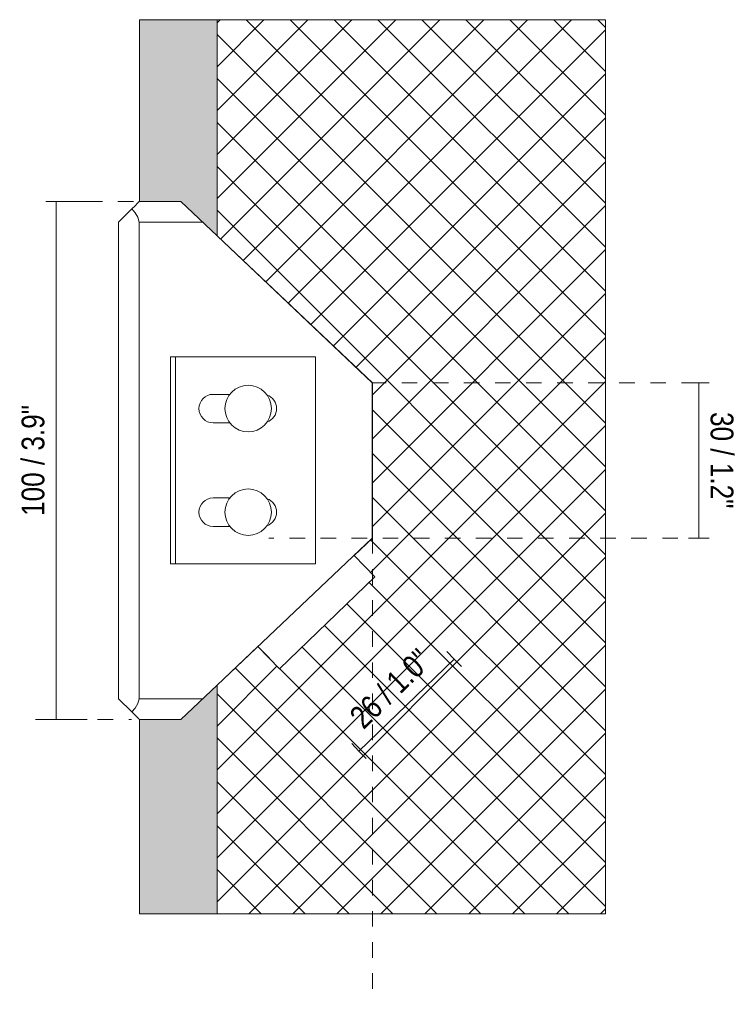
# Model space of a CAD drawing. Header units: millimetres. Extents: x -6724 to -5834, y 195 to 6736.
# Tile 2 of 5: x -5972 to -5834, y 195 to 385. Entities that reach past the tile are written whole.
import ezdxf

# ---------------------------------------------------------------- set-up
doc = ezdxf.new("R2010")
doc.units = ezdxf.units.MM
doc.linetypes.add('Dash', pattern=[6, 3, -3])
for name, color, linetype, lineweight in [('Cotas', 7, 'Continuous', 9), ('Cotas-2', 7, 'Continuous', 9), ('Elementos de detalle', 7, 'Continuous', 9), ('Lighthing Fixture Detail Wide Black', 7, 'Continuous', 20), ('Luminarias', 7, 'Continuous', 20)]:
    doc.layers.add(name, color=color, linetype=linetype, lineweight=lineweight)
doc.layers.add('Lighthing Fixture Dim Grey Dash', color=7, linetype='Dash', lineweight=9, true_color=0xd2d2d2)
doc.styles.add('Arial Narrow', font='ARIALN.TTF', dxfattribs={"height": 4.4})
doc.dimstyles.new('FARO_-_2_2mm_Arial_Narrow_mm_Inch_Left', dxfattribs={"dimscale": 304.8, "dimtxt": 4.503096, "dimasz": 0, "dimexe": 0.019685, "dimexo": 0.0625, "dimgap": 0.003281, "dimtad": 1, "dimdec": 0, "dimzin": 0, "dimdsep": 46, "dimtxsty": 'Arial Narrow', "dimblk1": 'NONE', "dimblk2": 'NONE', "dimsah": 1, "dimcen": 0.09, "dimadec": 0, "dimazin": 0, "dimtfac": 1, "dimtdec": 4, "dimtix": 1, "dimtmove": 0, "dimatfit": 3, "dimfxl": 0.006562, "dimfxlon": 1, "dimtvp": 1, "dimtolj": 1, "dimtzin": 0, "dimarcsym": 2})
doc.dimstyles.new('FARO_-_2_2mm_Arial_Narrow_mm_Inch_Right', dxfattribs={"dimscale": 304.8, "dimtxt": 4.503096, "dimasz": 0, "dimexe": 0.006562, "dimexo": 0.0625, "dimgap": 0.003281, "dimtad": 1, "dimdec": 0, "dimzin": 0, "dimdsep": 46, "dimtxsty": 'Arial Narrow', "dimblk1": 'NONE', "dimblk2": 'NONE', "dimsah": 1, "dimcen": 0.09, "dimadec": 0, "dimazin": 0, "dimtfac": 1, "dimtdec": 4, "dimtix": 1, "dimtmove": 0, "dimatfit": 3, "dimfxl": 0.006562, "dimfxlon": 1, "dimtvp": 1, "dimtolj": 1, "dimtzin": 0, "dimarcsym": 2})

# ---------------------------------------------------------------- blocks, each defined once
blk = doc.blocks.new('63425 - 63490 PLAS-4 White recessed lamp-612560-Lateral_PDF')
at = {"layer": 'Luminarias'}
for p, q in [((-3422.97, 346), (-3420.4, 348.56)), ((-3422.97, 254), (-3422.97, 346)), ((-3406.74, 346), (-3418.97, 346)), ((-3418.97, 346), (-3418.97, 254)), ((-3373.97, 315), (-3403.96, 343.37)), ((-3411.97, 320), (-3412.97, 320)), ((-3412.97, 320), (-3412.97, 318.15)), ((-3411.97, 320), (-3410.93, 320)), ((-3411.97, 318.15), (-3411.97, 320)), ((-3410.93, 320), (-3384.97, 320)), ((-3384.97, 320), (-3384.97, 280)), ((-3412.97, 281.85), (-3412.97, 318.15)), ((-3411.97, 318.15), (-3411.97, 281.85)), ((-3373.97, 285), (-3373.97, 315)), ((-3401.45, 312.75), (-3404.7, 312.75)), ((-3404.7, 307.25), (-3401.45, 307.25)), ((-3404.7, 292.75), (-3401.45, 292.75)), ((-3401.45, 287.25), (-3404.7, 287.25)), ((-3403.96, 256.63), (-3373.97, 285)), ((-3412.97, 281.85), (-3412.97, 280)), ((-3411.97, 280), (-3411.97, 281.85)), ((-3373.49, 277.5), (-3377.5, 281.66)), ((-3412.97, 280), (-3411.97, 280)), ((-3410.93, 280), (-3411.97, 280)), ((-3384.97, 280), (-3410.93, 280)), ((-3373.49, 277.5), (-3391.88, 259.75)), ((-3396.07, 264.09), (-3391.88, 259.75)), ((-3420.4, 251.44), (-3422.97, 254)), ((-3418.97, 254), (-3406.74, 254))]:
    blk.add_line(p, q, dxfattribs=at)
at = {"layer": 'Luminarias', "flags": 128}
for points in [[(-3420.4, 348.56), (-3419.79, 349.17), (-3419.34, 349.63), (-3419.06, 349.91), (-3418.97, 350)], [(-3420.4, 348.56), (-3419.76, 347.81), (-3419.28, 346.94), (-3418.97, 346)], [(-3418.97, 254), (-3419.28, 253.06), (-3419.76, 252.19), (-3420.4, 251.44)], [(-3418.97, 250), (-3419.06, 250.09), (-3419.34, 250.37), (-3419.79, 250.83), (-3420.4, 251.44)]]:
    blk.add_lwpolyline(points, dxfattribs=at)
at = {"layer": 'Luminarias'}
for centre, radius, start, end in [((-3397.95, 310), 4.49, 0, 180), ((-3404.7, 310), 2.75, 90, 270), ((-3395.2, 310), 2.75, 288.7653, 71.2347), ((-3397.95, 310), 4.49, 180, 0), ((-3404.7, 290), 2.75, 90, 270), ((-3397.95, 290), 4.49, 0, 180), ((-3395.2, 290), 2.75, 288.7653, 71.2347), ((-3397.95, 290), 4.49, 180, 0)]:
    blk.add_arc(centre, radius, start, end, dxfattribs=at)
blk = doc.blocks.new('DIMBLOCK9-Lateral_PDF')
at = {"layer": 'Cotas-2', "color": 251, "true_color": 0x5b5b5b}
for p, q in [((-5965.06, 350), (-5967.06, 350)), ((-5965.06, 350), (-5965.06, 250)), ((-5965.06, 350), (-5959.06, 350)), ((-5965.06, 250), (-5967.06, 250)), ((-5965.06, 250), (-5959.06, 250))]:
    blk.add_line(p, q, dxfattribs=at)
at = {"layer": 'Cotas-2', "color": 0, "insert": (-5971.75, 289.28), "char_height": 4.4, "width": 25.732, "attachment_point": 1, "rotation": 90, "line_spacing_factor": 0.974696, "style": 'Arial Narrow'}
blk.add_mtext('100 / 3.9"', dxfattribs=at)
blk = doc.blocks.new('_None')
blk = doc.blocks.new('DIMBLOCK10-Lateral_PDF')
at = {"layer": 'Cotas-2', "color": 251, "true_color": 0x5b5b5b}
for p, q in [((-5840.98, 315), (-5842.98, 315)), ((-5840.98, 315), (-5840.98, 285)), ((-5840.98, 315), (-5838.98, 315)), ((-5840.98, 285), (-5842.98, 285)), ((-5840.98, 285), (-5838.98, 285))]:
    blk.add_line(p, q, dxfattribs=at)
at = {"layer": 'Cotas-2', "color": 0, "insert": (-5834.29, 309.33), "char_height": 4.4, "width": 22.3868, "attachment_point": 1, "rotation": 270, "line_spacing_factor": 0.974696, "style": 'Arial Narrow'}
blk.add_mtext('30 / 1.2"', dxfattribs=at)
blk = doc.blocks.new('DIMBLOCK11-Lateral_PDF')
at = {"layer": 'Cotas-2', "color": 251, "true_color": 0x5b5b5b}
for p, q in [((-5888.22, 261.64), (-5889.61, 263.08)), ((-5888.22, 261.64), (-5906.61, 243.89)), ((-5888.22, 261.64), (-5886.83, 260.2)), ((-5906.61, 243.89), (-5908, 245.32)), ((-5906.61, 243.89), (-5905.22, 242.45))]:
    blk.add_line(p, q, dxfattribs=at)
at = {"layer": 'Cotas-2', "color": 0, "insert": (-5908.77, 251.09), "char_height": 4.4, "width": 22.3868, "attachment_point": 1, "rotation": 44, "line_spacing_factor": 0.974696, "style": 'Arial Narrow'}
blk.add_mtext('26 / 1.0"', dxfattribs=at)

msp = doc.modelspace()

# ---------------------------------------------------------------- hatches: boundary and pattern name
at = {"layer": 'Elementos de detalle', "true_color": 0xdfdfdf}
h = msp.add_hatch(color=254, dxfattribs=at)
h.paths.add_polyline_path([(-5934.01, 212.47), (-5934.01, 256.63), (-5941.01, 250), (-5949.01, 249.99), (-5949.01, 212.47)])
h.paths.add_polyline_path([(-5934.01, 343.37), (-5934.01, 385.07), (-5949.01, 385.07), (-5949.01, 350), (-5941.01, 350), (-5936.78, 346)])
at = {"layer": 'Elementos de detalle', "true_color": 0xaaaaaa}
h = msp.add_hatch(dxfattribs=at)
h.set_pattern_fill('FP_2', color=253, style=0, pattern_type=2)
h.set_pattern_definition([(45, (-5557.5554, 277.281), (-4.24264, 4.24264), []), (135, (-5557.5554, 277.281), (-4.24264, -4.24264), [])])
h.paths.add_polyline_path([(-5934.01, 212.47), (-5859.01, 212.47), (-5859.01, 385.07), (-5934.01, 385.07), (-5934.01, 343.37), (-5904.01, 315), (-5904.01, 285), (-5907.55, 281.66), (-5903.54, 277.5), (-5921.92, 259.75), (-5926.12, 264.09), (-5934.01, 256.63), (-5934.01, 247.66)])

# ---------------------------------------------------------------- linework, layer by layer
at = {"layer": 'Lighthing Fixture Detail Wide Black'}
for p, q in [((-5949.01, 385.07), (-5949.01, 350)), ((-5934.01, 385.07), (-5949.01, 385.07)), ((-5934.01, 343.37), (-5934.01, 385.07)), ((-5949.01, 350), (-5941.01, 350)), ((-5941.01, 350), (-5934.01, 343.37)), ((-5934.01, 256.63), (-5941.01, 250)), ((-5934.01, 212.47), (-5934.01, 256.63)), ((-5941.01, 250), (-5949.01, 250)), ((-5949.01, 250), (-5949.01, 212.47)), ((-5949.01, 212.47), (-5934.01, 212.47))]:
    msp.add_line(p, q, dxfattribs=at)
at = {"layer": 'Lighthing Fixture Detail Wide Black', "color": 253, "true_color": 0xaaaaaa}
for p, q in [((-5859.01, 385.07), (-5934.01, 385.07)), ((-5859.01, 212.47), (-5859.01, 385.07)), ((-5934.01, 343.37), (-5904.01, 315)), ((-5904.01, 315), (-5904.01, 285)), ((-5904.01, 285), (-5907.55, 281.66)), ((-5907.55, 281.66), (-5903.54, 277.5)), ((-5903.54, 277.5), (-5921.92, 259.75)), ((-5926.12, 264.09), (-5934.01, 256.63)), ((-5921.92, 259.75), (-5926.12, 264.09)), ((-5934.01, 212.47), (-5859.01, 212.47))]:
    msp.add_line(p, q, dxfattribs=at)
at = {"layer": 'Lighthing Fixture Dim Grey Dash'}
for p, q in [((-5965.14, 350), (-5949.01, 350)), ((-5841.33, 315), (-5904.01, 315)), ((-5839.01, 285), (-5924.01, 285)), ((-5904.01, 285), (-5904.01, 195)), ((-5969.06, 250), (-5950.51, 250))]:
    msp.add_line(p, q, dxfattribs=at)

# ---------------------------------------------------------------- block references
at = {"layer": 'Luminarias'}
msp.add_blockref('63425 - 63490 PLAS-4 White recessed lamp-612560-Lateral_PDF', (-2530.05, 0), dxfattribs=at)

# ---------------------------------------------------------------- dimensions: what is measured, and where the dimension line sits
at = {"layer": 'Cotas', "color": 251, "true_color": 0x5b5b5b}
for base, p1, p2, angle, dimstyle, override, picture, middle in [((-5965.06, 250), (-5967.06, 350), (-5967.06, 250), 90, 'FARO_-_2_2mm_Arial_Narrow_mm_Inch_Left', {"dimpost": '<>', "dimfxl": 100}, 'DIMBLOCK9-Lateral_PDF', (-5968.91, 300)), ((-5840.98, 285), (-5842.98, 315), (-5842.98, 285), 90, 'FARO_-_2_2mm_Arial_Narrow_mm_Inch_Right', {"dimtad": 4, "dimpost": '<>', "dimfxl": 30}, 'DIMBLOCK10-Lateral_PDF', (-5837.13, 300)), ((-5906.61, 243.89), (-5889.61, 263.08), (-5908, 245.32), 44, 'FARO_-_2_2mm_Arial_Narrow_mm_Inch_Right', {"dimpost": '<>', "dimfxl": 25.562339}, 'DIMBLOCK11-Lateral_PDF', (-5900.09, 255.53))]:
    dim = msp.add_linear_dim(base=base, p1=p1, p2=p2, angle=angle, dimstyle=dimstyle, override=override, dxfattribs=at)
    dim.commit()
    dim.dimension.update_dxf_attribs({"geometry": picture, "text_midpoint": middle})

doc.saveas('drawing.dxf')
